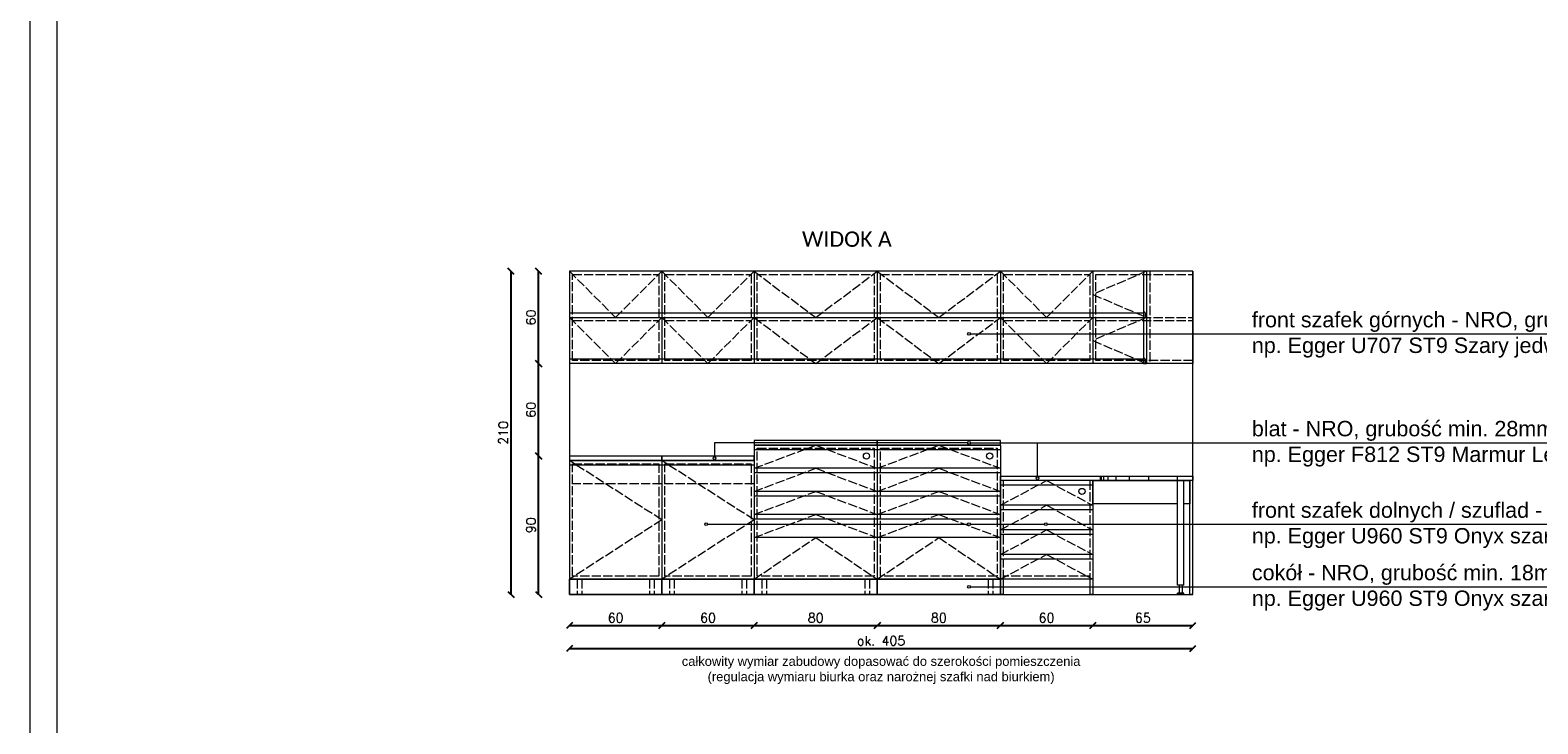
# Model space of a CAD drawing. Header units: centimetres. Extents: x 695802 to 711011, y 25963 to 44188.
# Tile 85 of 157: x 708041 to 709020, y 35261 to 35711. Entities that reach past the tile are written whole.
import ezdxf

# ---------------------------------------------------------------- set-up
doc = ezdxf.new("R2010")
doc.units = ezdxf.units.CM
doc.linetypes.add('ACAD_ISO02W100', pattern=[15, 12, -3])
doc.layers.get('0').update_dxf_attribs({"lineweight": 9})
doc.layers.get('Defpoints').update_dxf_attribs({"lineweight": 9})
doc.layers.add('Obrys powierzchni', color=50, linetype='Continuous', lineweight=9, plot=False)
for name, color, linetype, lineweight in [('S3_meble ruchome', 253, 'Continuous', 9), ('S3_wymiary', 4, 'Continuous', 0), ('S3_zabudowa kuchenna', 3, 'Continuous', 5), ('Wymiary', 85, 'Continuous', 9)]:
    doc.layers.add(name, color=color, linetype=linetype, lineweight=lineweight)
doc.styles.get("Standard").update_dxf_attribs({"font": 'romans.shx'})
doc.dimstyles.new('Copy of ADD-100', dxfattribs={"dimscale": 2, "dimtxt": 3, "dimasz": 2, "dimexe": 0.2, "dimexo": 0.1, "dimgap": 1, "dimtad": 1, "dimdec": 0, "dimdsep": 46, "dimtxsty": 'Standard', "dimblk": 'OBLIQUE', "dimblk1": 'ARCHTICK', "dimblk2": 'ARCHTICK', "dimcen": 0.1, "dimse1": 1, "dimse2": 1, "dimadec": 0, "dimazin": 0, "dimtfac": 1, "dimtdec": 0, "dimtofl": 0, "dimtmove": 0, "dimatfit": 3, "dimldrblk": 'OBLIQUE', "dimfxl": 0.2, "dimtolj": 1, "dimtzin": 0, "dimarcsym": 0})

# ---------------------------------------------------------------- blocks, each defined once
blk = doc.blocks.new('_Oblique')
at = {"color": 0, "linetype": 'ByBlock', "lineweight": -2}
blk.add_line((-0.5, -0.5), (0.5, 0.5), dxfattribs=at)
blk = doc.blocks.new('*D189')
at = {"layer": 'Defpoints', "color": 0, "lineweight": -3, "ltscale": 1.6}
for p in [(708390.93, 35554.71), (708352.94, 35344.71), (708390.93, 35344.71)]:
    blk.add_point(p, dxfattribs=at)
at = {"layer": 'S3_wymiary', "color": 0, "lineweight": -2, "ltscale": 1.6}
blk.add_line((708352.94, 35554.71), (708352.94, 35344.71), dxfattribs=at)
at = {"layer": 'S3_wymiary', "color": 0, "lineweight": -2, "ltscale": 1.6, "xscale": 4, "yscale": 4, "zscale": 4}
for p, rotation in [((708352.94, 35554.71), 90), ((708352.94, 35344.71), 270)]:
    blk.add_blockref('_Oblique', p, dxfattribs=dict(at, rotation=rotation))
at = {"layer": 'S3_wymiary', "color": 0, "ltscale": 1.6, "insert": (708347.94, 35449.71), "char_height": 6, "attachment_point": 5, "rotation": 90}
blk.add_mtext('\\A1;210', dxfattribs=at)
blk = doc.blocks.new('_ArchTick')
at = {"layer": 'Wymiary', "color": 0, "const_width": 0.15}
blk.add_lwpolyline([(-0.5, -0.5), (0.5, 0.5)], dxfattribs=at)
blk = doc.blocks.new('*D190')
at = {"layer": 'Defpoints', "color": 0, "lineweight": -3, "ltscale": 1.6}
for p in [(708370.93, 35434.71), (708390.93, 35434.71), (708390.93, 35344.71)]:
    blk.add_point(p, dxfattribs=at)
at = {"layer": 'S3_wymiary', "color": 0, "lineweight": -2, "ltscale": 1.6}
blk.add_line((708370.93, 35344.71), (708370.93, 35434.71), dxfattribs=at)
at = {"layer": 'S3_wymiary', "color": 0, "lineweight": -2, "ltscale": 1.6, "xscale": 4, "yscale": 4, "zscale": 4}
for p, rotation in [((708370.93, 35434.71), 90), ((708370.93, 35344.71), 270)]:
    blk.add_blockref('_Oblique', p, dxfattribs=dict(at, rotation=rotation))
at = {"layer": 'S3_wymiary', "color": 0, "ltscale": 1.6, "insert": (708365.93, 35389.71), "char_height": 6, "attachment_point": 5, "rotation": 90}
blk.add_mtext('\\A1;90', dxfattribs=at)
blk = doc.blocks.new('*D191')
at = {"layer": 'Defpoints', "color": 0, "lineweight": -3, "ltscale": 1.6}
for p in [(708370.93, 35494.71), (708390.93, 35494.71), (708390.93, 35434.71)]:
    blk.add_point(p, dxfattribs=at)
at = {"layer": 'S3_wymiary', "color": 0, "lineweight": -2, "ltscale": 1.6}
blk.add_line((708370.93, 35434.71), (708370.93, 35494.71), dxfattribs=at)
at = {"layer": 'S3_wymiary', "color": 0, "lineweight": -2, "ltscale": 1.6, "xscale": 4, "yscale": 4, "zscale": 4}
for p, rotation in [((708370.93, 35494.71), 90), ((708370.93, 35434.71), 270)]:
    blk.add_blockref('_Oblique', p, dxfattribs=dict(at, rotation=rotation))
at = {"layer": 'S3_wymiary', "color": 0, "ltscale": 1.6, "insert": (708365.93, 35464.71), "char_height": 6, "attachment_point": 5, "rotation": 90}
blk.add_mtext('\\A1;60', dxfattribs=at)
blk = doc.blocks.new('*D192')
at = {"layer": 'Defpoints', "color": 0, "lineweight": -3, "ltscale": 1.6}
for p in [(708370.93, 35554.71), (708390.93, 35554.71), (708390.93, 35494.71)]:
    blk.add_point(p, dxfattribs=at)
at = {"layer": 'S3_wymiary', "color": 0, "lineweight": -2, "ltscale": 1.6}
blk.add_line((708370.93, 35494.71), (708370.93, 35554.71), dxfattribs=at)
at = {"layer": 'S3_wymiary', "color": 0, "lineweight": -2, "ltscale": 1.6, "xscale": 4, "yscale": 4, "zscale": 4}
for p, rotation in [((708370.93, 35554.71), 90), ((708370.93, 35494.71), 270)]:
    blk.add_blockref('_Oblique', p, dxfattribs=dict(at, rotation=rotation))
at = {"layer": 'S3_wymiary', "color": 0, "ltscale": 1.6, "insert": (708365.93, 35524.71), "char_height": 6, "attachment_point": 5, "rotation": 90}
blk.add_mtext('\\A1;60', dxfattribs=at)
blk = doc.blocks.new('*D253')
at = {"layer": 'Defpoints', "color": 0, "lineweight": -3, "ltscale": 1.6}
for p in [(708390.93, 35404.5), (708450.93, 35404.5), (708450.93, 35324.6)]:
    blk.add_point(p, dxfattribs=at)
at = {"layer": 'S3_wymiary', "color": 0, "lineweight": -2, "ltscale": 1.6}
blk.add_line((708390.93, 35324.6), (708450.93, 35324.6), dxfattribs=at)
at = {"layer": 'S3_wymiary', "color": 0, "lineweight": -2, "ltscale": 1.6, "xscale": 4, "yscale": 4, "zscale": 4, "rotation": 180}
blk.add_blockref('_Oblique', (708390.93, 35324.6), dxfattribs=at)
at = {"layer": 'S3_wymiary', "color": 0, "lineweight": -2, "ltscale": 1.6, "xscale": 4, "yscale": 4, "zscale": 4}
blk.add_blockref('_Oblique', (708450.93, 35324.6), dxfattribs=at)
at = {"layer": 'S3_wymiary', "color": 0, "ltscale": 1.6, "insert": (708420.93, 35329.6), "char_height": 6, "attachment_point": 5}
blk.add_mtext('\\A1;60', dxfattribs=at)
blk = doc.blocks.new('*D254')
at = {"layer": 'Defpoints', "color": 0, "lineweight": -3, "ltscale": 1.6}
for p in [(708450.93, 35404.5), (708510.93, 35344.5), (708510.93, 35324.6)]:
    blk.add_point(p, dxfattribs=at)
at = {"layer": 'S3_wymiary', "color": 0, "lineweight": -2, "ltscale": 1.6}
blk.add_line((708450.93, 35324.6), (708510.93, 35324.6), dxfattribs=at)
at = {"layer": 'S3_wymiary', "color": 0, "lineweight": -2, "ltscale": 1.6, "xscale": 4, "yscale": 4, "zscale": 4, "rotation": 180}
blk.add_blockref('_Oblique', (708450.93, 35324.6), dxfattribs=at)
at = {"layer": 'S3_wymiary', "color": 0, "lineweight": -2, "ltscale": 1.6, "xscale": 4, "yscale": 4, "zscale": 4}
blk.add_blockref('_Oblique', (708510.93, 35324.6), dxfattribs=at)
at = {"layer": 'S3_wymiary', "color": 0, "ltscale": 1.6, "insert": (708480.93, 35329.6), "char_height": 6, "attachment_point": 5}
blk.add_mtext('\\A1;60', dxfattribs=at)
blk = doc.blocks.new('*D255')
at = {"layer": 'Defpoints', "color": 0, "lineweight": -3, "ltscale": 1.6}
for p in [(708510.93, 35344.5), (708590.93, 35344.5), (708590.93, 35324.6)]:
    blk.add_point(p, dxfattribs=at)
at = {"layer": 'S3_wymiary', "color": 0, "lineweight": -2, "ltscale": 1.6}
blk.add_line((708510.93, 35324.6), (708590.93, 35324.6), dxfattribs=at)
at = {"layer": 'S3_wymiary', "color": 0, "lineweight": -2, "ltscale": 1.6, "xscale": 4, "yscale": 4, "zscale": 4, "rotation": 180}
blk.add_blockref('_Oblique', (708510.93, 35324.6), dxfattribs=at)
at = {"layer": 'S3_wymiary', "color": 0, "lineweight": -2, "ltscale": 1.6, "xscale": 4, "yscale": 4, "zscale": 4}
blk.add_blockref('_Oblique', (708590.93, 35324.6), dxfattribs=at)
at = {"layer": 'S3_wymiary', "color": 0, "ltscale": 1.6, "insert": (708550.93, 35329.6), "char_height": 6, "attachment_point": 5}
blk.add_mtext('\\A1;80', dxfattribs=at)
blk = doc.blocks.new('*D256')
at = {"layer": 'Defpoints', "color": 0, "lineweight": -3, "ltscale": 1.6}
for p in [(708590.93, 35344.5), (708670.93, 35344.5), (708670.93, 35324.6)]:
    blk.add_point(p, dxfattribs=at)
at = {"layer": 'S3_wymiary', "color": 0, "lineweight": -2, "ltscale": 1.6}
blk.add_line((708590.93, 35324.6), (708670.93, 35324.6), dxfattribs=at)
at = {"layer": 'S3_wymiary', "color": 0, "lineweight": -2, "ltscale": 1.6, "xscale": 4, "yscale": 4, "zscale": 4, "rotation": 180}
blk.add_blockref('_Oblique', (708590.93, 35324.6), dxfattribs=at)
at = {"layer": 'S3_wymiary', "color": 0, "lineweight": -2, "ltscale": 1.6, "xscale": 4, "yscale": 4, "zscale": 4}
blk.add_blockref('_Oblique', (708670.93, 35324.6), dxfattribs=at)
at = {"layer": 'S3_wymiary', "color": 0, "ltscale": 1.6, "insert": (708630.93, 35329.6), "char_height": 6, "attachment_point": 5}
blk.add_mtext('\\A1;80', dxfattribs=at)
blk = doc.blocks.new('*D257')
at = {"layer": 'Defpoints', "color": 0, "lineweight": -3, "ltscale": 1.6}
for p in [(708670.93, 35344.5), (708730.93, 35344.5), (708730.93, 35324.6)]:
    blk.add_point(p, dxfattribs=at)
at = {"layer": 'S3_wymiary', "color": 0, "lineweight": -2, "ltscale": 1.6}
blk.add_line((708670.93, 35324.6), (708730.93, 35324.6), dxfattribs=at)
at = {"layer": 'S3_wymiary', "color": 0, "lineweight": -2, "ltscale": 1.6, "xscale": 4, "yscale": 4, "zscale": 4, "rotation": 180}
blk.add_blockref('_Oblique', (708670.93, 35324.6), dxfattribs=at)
at = {"layer": 'S3_wymiary', "color": 0, "lineweight": -2, "ltscale": 1.6, "xscale": 4, "yscale": 4, "zscale": 4}
blk.add_blockref('_Oblique', (708730.93, 35324.6), dxfattribs=at)
at = {"layer": 'S3_wymiary', "color": 0, "ltscale": 1.6, "insert": (708700.93, 35329.6), "char_height": 6, "attachment_point": 5}
blk.add_mtext('\\A1;60', dxfattribs=at)
blk = doc.blocks.new('*D258')
at = {"layer": 'Defpoints', "color": 0, "lineweight": -3, "ltscale": 1.6}
for p in [(708730.93, 35344.5), (708795.93, 35344.5), (708795.93, 35324.6)]:
    blk.add_point(p, dxfattribs=at)
at = {"layer": 'S3_wymiary', "color": 0, "lineweight": -2, "ltscale": 1.6}
blk.add_line((708730.93, 35324.6), (708795.93, 35324.6), dxfattribs=at)
at = {"layer": 'S3_wymiary', "color": 0, "lineweight": -2, "ltscale": 1.6, "xscale": 4, "yscale": 4, "zscale": 4, "rotation": 180}
blk.add_blockref('_Oblique', (708730.93, 35324.6), dxfattribs=at)
at = {"layer": 'S3_wymiary', "color": 0, "lineweight": -2, "ltscale": 1.6, "xscale": 4, "yscale": 4, "zscale": 4}
blk.add_blockref('_Oblique', (708795.93, 35324.6), dxfattribs=at)
at = {"layer": 'S3_wymiary', "color": 0, "ltscale": 1.6, "insert": (708763.43, 35329.6), "char_height": 6, "attachment_point": 5}
blk.add_mtext('\\A1;65', dxfattribs=at)
blk = doc.blocks.new('*D329')
at = {"layer": 'Defpoints', "color": 0, "lineweight": -3, "ltscale": 1.6}
for p in [(708390.93, 35344.71), (708795.93, 35344.71), (708795.93, 35309.71)]:
    blk.add_point(p, dxfattribs=at)
at = {"layer": 'S3_wymiary', "color": 0, "lineweight": -2, "ltscale": 1.6}
blk.add_line((708390.93, 35309.71), (708795.93, 35309.71), dxfattribs=at)
at = {"layer": 'S3_wymiary', "color": 0, "lineweight": -2, "ltscale": 1.6, "xscale": 4, "yscale": 4, "zscale": 4, "rotation": 180}
blk.add_blockref('_Oblique', (708390.93, 35309.71), dxfattribs=at)
at = {"layer": 'S3_wymiary', "color": 0, "lineweight": -2, "ltscale": 1.6, "xscale": 4, "yscale": 4, "zscale": 4}
blk.add_blockref('_Oblique', (708795.93, 35309.71), dxfattribs=at)
at = {"layer": 'S3_wymiary', "color": 0, "ltscale": 1.6, "insert": (708593.43, 35314.71), "char_height": 6, "attachment_point": 5}
blk.add_mtext('\\A1;ok. 405', dxfattribs=at)

msp = doc.modelspace()

# ---------------------------------------------------------------- linework, layer by layer
at = {"layer": 'Obrys powierzchni', "ltscale": 1.6}
for points in [[(708040.56, 34296.35), (708040.56, 36396.35), (711010.56, 36396.35), (711010.56, 34296.35)], [(708058.06, 34313.85), (708058.06, 36378.85), (710993.06, 36378.85), (710993.06, 34313.85)]]:
    msp.add_lwpolyline(points, close=True, dxfattribs=at)
at = {"layer": 'S3_meble ruchome', "ltscale": 1.6}
for p, q in [((708450.93, 35554.71), (708390.93, 35554.71)), ((708390.93, 35554.71), (708390.93, 35494.71)), ((708450.93, 35554.71), (708450.93, 35494.71)), ((708510.93, 35554.71), (708450.93, 35554.71)), ((708450.93, 35554.71), (708450.93, 35494.71)), ((708510.93, 35554.71), (708510.93, 35494.71)), ((708590.93, 35554.71), (708510.93, 35554.71)), ((708510.93, 35554.71), (708510.93, 35494.71)), ((708590.93, 35554.71), (708590.93, 35494.71)), ((708670.93, 35554.71), (708590.93, 35554.71)), ((708590.93, 35554.71), (708590.93, 35494.71)), ((708670.93, 35554.71), (708670.93, 35494.71)), ((708730.93, 35554.71), (708670.93, 35554.71)), ((708670.93, 35554.71), (708670.93, 35494.71)), ((708730.93, 35554.71), (708730.93, 35494.71)), ((708765.93, 35554.71), (708730.93, 35554.71)), ((708730.93, 35554.71), (708730.93, 35494.71)), ((708763.93, 35554.71), (708763.93, 35494.71)), ((708765.93, 35554.71), (708765.93, 35494.71)), ((708795.93, 35554.71), (708765.93, 35554.71)), ((708765.93, 35554.71), (708765.93, 35494.71)), ((708795.93, 35554.71), (708795.93, 35494.71)), ((708390.93, 35527.71), (708450.93, 35527.71)), ((708390.93, 35524.71), (708450.93, 35524.71)), ((708450.93, 35527.71), (708510.93, 35527.71)), ((708450.93, 35524.71), (708510.93, 35524.71)), ((708510.93, 35527.71), (708590.93, 35527.71)), ((708510.93, 35524.71), (708590.93, 35524.71)), ((708590.93, 35527.71), (708670.93, 35527.71)), ((708590.93, 35524.71), (708670.93, 35524.71)), ((708670.93, 35527.71), (708730.93, 35527.71)), ((708670.93, 35524.71), (708730.93, 35524.71)), ((708730.93, 35527.71), (708763.93, 35527.71)), ((708730.93, 35524.71), (708765.93, 35524.71)), ((708763.93, 35524.71), (708765.93, 35524.71)), ((708764.93, 35527.71), (708764.93, 35524.71)), ((708450.93, 35497.71), (708390.93, 35497.71)), ((708450.93, 35494.71), (708390.93, 35494.71)), ((708510.93, 35497.71), (708450.93, 35497.71)), ((708510.93, 35494.71), (708450.93, 35494.71)), ((708590.93, 35497.71), (708510.93, 35497.71)), ((708590.93, 35494.71), (708510.93, 35494.71)), ((708670.93, 35497.71), (708590.93, 35497.71)), ((708670.93, 35494.71), (708590.93, 35494.71)), ((708730.93, 35497.71), (708670.93, 35497.71)), ((708730.93, 35494.71), (708670.93, 35494.71)), ((708763.93, 35497.71), (708730.93, 35497.71)), ((708765.93, 35494.71), (708730.93, 35494.71)), ((708763.93, 35494.71), (708765.93, 35494.71)), ((708764.93, 35497.71), (708764.93, 35494.71)), ((708795.93, 35494.71), (708765.93, 35494.71)), ((708590.93, 35441.71), (708510.93, 35441.71)), ((708510.93, 35441.71), (708510.93, 35354.71)), ((708590.93, 35441.71), (708590.93, 35354.71)), ((708670.93, 35441.71), (708590.93, 35441.71)), ((708590.93, 35441.71), (708590.93, 35354.71)), ((708670.93, 35441.71), (708670.93, 35354.71)), ((708450.93, 35431.71), (708390.93, 35431.71)), ((708390.93, 35431.71), (708390.93, 35354.71)), ((708450.93, 35431.71), (708450.93, 35354.71)), ((708510.93, 35431.71), (708450.93, 35431.71)), ((708450.93, 35431.71), (708450.93, 35354.71)), ((708590.93, 35438.71), (708510.93, 35438.71)), ((708510.93, 35431.71), (708510.93, 35354.71)), ((708670.93, 35438.71), (708590.93, 35438.71)), ((708450.93, 35428.71), (708390.93, 35428.71)), ((708510.93, 35428.71), (708450.93, 35428.71)), ((708590.93, 35426.71), (708510.93, 35426.71)), ((708590.93, 35423.71), (708510.93, 35423.71)), ((708670.93, 35426.71), (708590.93, 35426.71)), ((708670.93, 35423.71), (708590.93, 35423.71)), ((708670.93, 35421.71), (708795.93, 35421.71)), ((708670.93, 35418.71), (708670.93, 35421.71)), ((708735.93, 35418.71), (708735.93, 35421.71)), ((708736.58, 35418.71), (708736.58, 35421.71)), ((708738.09, 35418.71), (708738.09, 35421.71)), ((708740.89, 35418.71), (708740.89, 35421.71)), ((708746.07, 35418.71), (708746.07, 35421.71)), ((708754.84, 35418.71), (708754.84, 35421.71)), ((708767.35, 35418.71), (708767.35, 35421.71)), ((708785.93, 35418.71), (708785.93, 35421.71)), ((708795.93, 35421.71), (708795.93, 35418.71)), ((708590.93, 35411.71), (708510.93, 35411.71)), ((708670.93, 35411.71), (708590.93, 35411.71)), ((708795.93, 35418.71), (708670.93, 35418.71)), ((708670.93, 35344.71), (708670.93, 35418.71)), ((708730.93, 35415.71), (708670.93, 35415.71)), ((708730.93, 35418.71), (708730.93, 35344.71)), ((708786.09, 35350.71), (708786.09, 35418.71)), ((708790.09, 35350.71), (708790.09, 35418.71)), ((708793.93, 35344.71), (708793.93, 35418.71)), ((708795.93, 35344.71), (708795.93, 35418.71)), ((708590.93, 35408.71), (708510.93, 35408.71)), ((708670.93, 35408.71), (708590.93, 35408.71)), ((708730.93, 35402.71), (708670.93, 35402.71)), ((708590.93, 35396.71), (708510.93, 35396.71)), ((708590.93, 35393.71), (708510.93, 35393.71)), ((708670.93, 35396.71), (708590.93, 35396.71)), ((708670.93, 35393.71), (708590.93, 35393.71)), ((708730.93, 35399.71), (708670.93, 35399.71)), ((708590.93, 35381.71), (708510.93, 35381.71)), ((708590.93, 35381.71), (708510.93, 35381.71)), ((708670.93, 35381.71), (708590.93, 35381.71)), ((708670.93, 35381.71), (708590.93, 35381.71)), ((708730.93, 35386.71), (708670.93, 35386.71)), ((708730.93, 35383.71), (708670.93, 35383.71)), ((708730.93, 35370.71), (708670.93, 35370.71)), ((708730.93, 35367.71), (708670.93, 35367.71)), ((708450.93, 35354.71), (708390.93, 35354.71)), ((708510.93, 35354.71), (708450.93, 35354.71)), ((708590.93, 35354.71), (708510.93, 35354.71)), ((708670.93, 35354.71), (708590.93, 35354.71)), ((708730.93, 35354.71), (708670.93, 35354.71)), ((708672.93, 35344.71), (708672.93, 35354.71)), ((708728.93, 35354.71), (708728.93, 35344.71)), ((708398.93, 35344.71), (708395.93, 35344.71)), ((708445.93, 35344.71), (708442.93, 35344.71)), ((708458.93, 35344.71), (708455.93, 35344.71)), ((708505.93, 35344.71), (708502.93, 35344.71)), ((708518.93, 35344.71), (708515.93, 35344.71)), ((708585.93, 35344.71), (708582.93, 35344.71)), ((708665.93, 35344.71), (708662.93, 35344.71)), ((708672.93, 35344.71), (708670.93, 35344.71)), ((708730.93, 35344.71), (708728.93, 35344.71)), ((708790.09, 35350.71), (708786.09, 35350.71)), ((708786.09, 35344.71), (708786.09, 35345.71)), ((708790.09, 35345.71), (708786.09, 35345.71)), ((708790.09, 35344.71), (708786.09, 35344.71)), ((708787.09, 35350.71), (708787.09, 35345.71)), ((708789.09, 35350.71), (708789.09, 35345.71)), ((708790.09, 35344.71), (708790.09, 35345.71)), ((708795.93, 35344.71), (708793.93, 35344.71))]:
    msp.add_line(p, q, dxfattribs=at)
for points in [[(708510.93, 35441.71), (708590.93, 35441.71), (708590.93, 35444.71), (708510.93, 35444.71)], [(708590.93, 35441.71), (708670.93, 35441.71), (708670.93, 35444.71), (708590.93, 35444.71)], [(708390.93, 35431.71), (708450.93, 35431.71), (708450.93, 35434.71), (708390.93, 35434.71)], [(708450.93, 35431.71), (708510.93, 35431.71), (708510.93, 35434.71), (708450.93, 35434.71)], [(708390.93, 35354.71), (708450.93, 35354.71), (708450.93, 35344.71), (708390.93, 35344.71)], [(708450.93, 35354.71), (708510.93, 35354.71), (708510.93, 35344.71), (708450.93, 35344.71)], [(708510.93, 35354.71), (708590.93, 35354.71), (708590.93, 35344.71), (708510.93, 35344.71)], [(708590.93, 35354.71), (708670.93, 35354.71), (708670.93, 35344.71), (708590.93, 35344.71)]]:
    msp.add_lwpolyline(points, close=True, dxfattribs=at)
at = {"layer": 'S3_meble ruchome', "ltscale": 1.6, "flags": 128}
msp.add_lwpolyline([(708786.09, 35403.71), (708730.96, 35403.71), (708730.93, 35418.71), (708793.93, 35418.71), (708793.96, 35403.71), (708790.09, 35403.71)], dxfattribs=at)
at = {"layer": 'S3_meble ruchome', "ltscale": 1.6}
for centre in [(708583.93, 35434.71), (708663.93, 35434.71), (708723.94, 35411.71)]:
    msp.add_circle(centre, 2, dxfattribs=at)
for centre in [(708764.43, 35527.71), (708764.43, 35497.71)]:
    msp.add_arc(centre, 0.5, 0, 180, dxfattribs=at)
at = {"layer": 'S3_wymiary', "linetype": 'ACAD_ISO02W100', "ltscale": 0.5}
for p, q in [((708765.93, 35554.71), (708730.93, 35539.71)), ((708767.93, 35554.71), (708767.93, 35494.71)), ((708730.93, 35539.71), (708765.93, 35524.71)), ((708392.93, 35524.71), (708448.93, 35524.71)), ((708392.93, 35522.71), (708448.93, 35522.71)), ((708452.93, 35524.71), (708508.93, 35524.71)), ((708452.93, 35522.71), (708508.93, 35522.71)), ((708512.93, 35524.71), (708588.93, 35524.71)), ((708512.93, 35522.71), (708588.93, 35522.71)), ((708592.93, 35524.71), (708668.93, 35524.71)), ((708592.93, 35522.71), (708668.93, 35522.71)), ((708672.93, 35524.71), (708728.93, 35524.71)), ((708672.93, 35522.71), (708728.93, 35522.71)), ((708765.93, 35524.71), (708730.93, 35509.71)), ((708732.93, 35524.71), (708795.93, 35524.71)), ((708732.93, 35522.71), (708795.93, 35522.71)), ((708730.93, 35509.71), (708765.93, 35494.71)), ((708450.93, 35393.21), (708390.93, 35431.71)), ((708510.93, 35393.21), (708450.93, 35431.71)), ((708450.93, 35416.71), (708390.93, 35416.71)), ((708510.93, 35416.71), (708450.93, 35416.71)), ((708670.93, 35402.71), (708700.93, 35418.71)), ((708672.93, 35354.71), (708672.93, 35418.71)), ((708700.93, 35418.71), (708730.93, 35402.71)), ((708728.93, 35418.71), (708728.93, 35354.71)), ((708670.93, 35386.71), (708700.93, 35402.71)), ((708700.93, 35402.71), (708730.93, 35386.71)), ((708450.93, 35393.21), (708390.93, 35354.71)), ((708510.93, 35393.21), (708450.93, 35354.71)), ((708670.93, 35370.71), (708700.93, 35386.71)), ((708700.93, 35386.71), (708730.93, 35370.71)), ((708670.93, 35354.71), (708700.93, 35370.71)), ((708700.93, 35370.71), (708730.93, 35354.71)), ((708395.93, 35354.71), (708395.93, 35344.71)), ((708398.93, 35354.71), (708398.93, 35344.71)), ((708442.93, 35354.71), (708442.93, 35344.71)), ((708445.93, 35354.71), (708445.93, 35344.71)), ((708455.93, 35354.71), (708455.93, 35344.71)), ((708458.93, 35354.71), (708458.93, 35344.71)), ((708502.93, 35354.71), (708502.93, 35344.71)), ((708505.93, 35354.71), (708505.93, 35344.71)), ((708515.93, 35354.71), (708515.93, 35344.71)), ((708518.93, 35354.71), (708518.93, 35344.71)), ((708582.93, 35354.71), (708582.93, 35344.71)), ((708585.93, 35354.71), (708585.93, 35344.71)), ((708662.93, 35354.71), (708662.93, 35344.71)), ((708665.93, 35354.71), (708665.93, 35344.71)), ((708728.93, 35356.71), (708672.93, 35356.71))]:
    msp.add_line(p, q, dxfattribs=at)
at = {"layer": 'S3_wymiary', "ltscale": 1.6}
for p, q in [((708651.42, 35514.08), (709427.24, 35514.08)), ((708649.65, 35443.29), (708485.12, 35443.29)), ((708485.12, 35443.29), (708485.12, 35434.19)), ((708651.42, 35443.29), (709383.16, 35443.29)), ((708695, 35421.18), (708695, 35443.29)), ((708480.73, 35390.36), (708649.65, 35390.36)), ((708651.42, 35390.36), (708699.55, 35390.36)), ((708701.32, 35390.36), (709397.41, 35390.36)), ((708651.42, 35349.78), (709154.37, 35349.78))]:
    msp.add_line(p, q, dxfattribs=at)
at = {"layer": 'S3_wymiary', "linetype": 'ACAD_ISO02W100', "ltscale": 0.5}
for points in [[(708390.93, 35554.71), (708420.93, 35524.71), (708450.93, 35554.71)], [(708450.93, 35554.71), (708480.93, 35524.71), (708510.93, 35554.71)], [(708510.93, 35554.71), (708550.93, 35524.71), (708590.93, 35554.71)], [(708590.93, 35554.71), (708630.93, 35524.71), (708670.93, 35554.71)], [(708670.93, 35554.71), (708700.93, 35524.71), (708730.93, 35554.71)], [(708795.93, 35496.71), (708732.93, 35496.71), (708732.93, 35552.71), (708795.93, 35552.71)], [(708390.93, 35524.71), (708420.93, 35494.71), (708450.93, 35524.71)], [(708450.93, 35524.71), (708480.93, 35494.71), (708510.93, 35524.71)], [(708510.93, 35524.71), (708550.93, 35494.71), (708590.93, 35524.71)], [(708590.93, 35524.71), (708630.93, 35494.71), (708670.93, 35524.71)], [(708670.93, 35524.71), (708700.93, 35494.71), (708730.93, 35524.71)], [(708510.93, 35426.71), (708550.93, 35441.71), (708590.93, 35426.71)], [(708590.93, 35426.71), (708630.93, 35441.71), (708670.93, 35426.71)], [(708510.93, 35411.71), (708550.93, 35426.71), (708590.93, 35411.71)], [(708590.93, 35411.71), (708630.93, 35426.71), (708670.93, 35411.71)], [(708510.93, 35396.71), (708550.93, 35411.71), (708590.93, 35396.71)], [(708590.93, 35396.71), (708630.93, 35411.71), (708670.93, 35396.71)], [(708510.93, 35381.71), (708550.93, 35396.71), (708590.93, 35381.71)], [(708590.93, 35381.71), (708630.93, 35396.71), (708670.93, 35381.71)], [(708510.93, 35354.71), (708550.93, 35381.71), (708590.93, 35354.71)], [(708590.93, 35354.71), (708630.93, 35381.71), (708670.93, 35354.71)]]:
    msp.add_lwpolyline(points, dxfattribs=at)
at = {"layer": 'S3_wymiary', "ltscale": 1.6}
msp.add_lwpolyline([(708390.93, 35554.71), (708390.93, 35344.71), (708795.93, 35344.71), (708795.93, 35554.71)], dxfattribs=at)
at = {"layer": 'S3_wymiary', "linetype": 'ACAD_ISO02W100', "ltscale": 0.5}
for points in [[(708392.93, 35552.71), (708448.93, 35552.71), (708448.93, 35496.71), (708392.93, 35496.71)], [(708452.93, 35552.71), (708508.93, 35552.71), (708508.93, 35496.71), (708452.93, 35496.71)], [(708512.93, 35552.71), (708588.93, 35552.71), (708588.93, 35496.71), (708512.93, 35496.71)], [(708592.93, 35552.71), (708668.93, 35552.71), (708668.93, 35496.71), (708592.93, 35496.71)], [(708672.93, 35552.71), (708728.93, 35552.71), (708728.93, 35496.71), (708672.93, 35496.71)], [(708512.93, 35439.71), (708588.93, 35439.71), (708588.93, 35356.71), (708512.93, 35356.71)], [(708592.93, 35439.71), (708668.93, 35439.71), (708668.93, 35356.71), (708592.93, 35356.71)], [(708392.93, 35429.71), (708448.93, 35429.71), (708448.93, 35356.71), (708392.93, 35356.71)], [(708452.93, 35429.71), (708508.93, 35429.71), (708508.93, 35356.71), (708452.93, 35356.71)]]:
    msp.add_lwpolyline(points, close=True, dxfattribs=at)
at = {"layer": 'S3_wymiary', "ltscale": 1.6}
for centre in [(708650.54, 35514.08), (708650.54, 35443.29), (708485.12, 35433.3), (708695, 35420.3), (708479.84, 35390.36), (708650.54, 35390.36), (708700.43, 35390.36), (708650.54, 35349.78)]:
    msp.add_circle(centre, 0.886, dxfattribs=at)

# ---------------------------------------------------------------- texts
at = {"layer": 'S3_wymiary', "ltscale": 1.6, "insert": (708593.43, 35295.49), "char_height": 6, "width": 275.7693, "attachment_point": 5}
msp.add_mtext('{\\A1;\\fArial|b0|i0|c238|p34;całkowity wymiar zabudowy dopasować do szerokości pomieszczenia\\P(regulacja wymiaru biurka oraz narożnej szafki nad biurkiem)}', dxfattribs=at)
at = {"layer": 'S3_zabudowa kuchenna', "ltscale": 1.6, "char_height": 10, "attachment_point": 1}
for s, insert, width in [('\\pxql;{\\A1;\\fCalibri Light|b0|i0|c238|p34;WIDOK A}', (708542.04, 35580.59), 115.2991), ('{\\A1;\\fArial|b0|i0|c238|p34;front szafek górnych - NRO, \\A0;grubość min. 18mm, okładzina HPL np. Egger U707 ST9 Szary jedwabisty}', (708834.3, 35528.3), 409.0884), ('{\\A1;\\fArial|b0|i0|c238|p34;blat - NR\\A0;O, grubość min. 28mm, okładzina HPL\\Pnp. Egger F812 ST9 Marmur Levanto biały}', (708834.3, 35457.51), 392.1346), ('{\\A1;\\fArial|b0|i0|c238|p34;front szafek dolnych / szuflad - NRO, \\A0;grubość min. 18mm, okładzina HPL np. Egger U960 ST9 Onyx szary}', (708834.3, 35404.58), 462.6139), ('{\\A1;\\fArial|b0|i0|c238|p34;cokół - N\\A0;RO, grubość min. 18mm, okładzina HPL np. Egger U960 ST9 Onyx szary}', (708834.3, 35364), 322.1061)]:
    msp.add_mtext(s, dxfattribs=dict(at, insert=insert, width=width))

# ---------------------------------------------------------------- dimensions: what is measured, and where the dimension line sits
at = {"layer": 'S3_wymiary', "ltscale": 1.6}
for base, p1, p2, picture, middle in [((708352.94, 35344.71), (708390.93, 35554.71), (708390.93, 35344.71), '*D189', (708347.94, 35449.71)), ((708370.93, 35434.71), (708390.93, 35344.71), (708390.93, 35434.71), '*D190', (708365.93, 35389.71))]:
    dim = msp.add_linear_dim(base=base, p1=p1, p2=p2, angle=90, dimstyle='Copy of ADD-100', dxfattribs=at)
    dim.commit()
    dim.dimension.update_dxf_attribs({"geometry": picture, "text_midpoint": middle})
for base, p1, p2, picture, middle in [((708370.93, 35554.71), (708390.93, 35494.71), (708390.93, 35554.71), '*D192', (708365.93, 35524.71)), ((708370.93, 35494.71), (708390.93, 35434.71), (708390.93, 35494.71), '*D191', (708365.93, 35464.71))]:
    dim = msp.add_linear_dim(base=base, p1=p1, p2=p2, angle=90, dimstyle='Copy of ADD-100', override={"dimtmove": 1}, dxfattribs=at)
    dim.commit()
    dim.dimension.update_dxf_attribs({"geometry": picture, "text_midpoint": middle})
dim = msp.add_linear_dim(base=(708450.93, 35324.6), p1=(708390.93, 35404.5), p2=(708450.93, 35404.5), dimstyle='Copy of ADD-100', dxfattribs=at)
dim.commit()
dim.dimension.update_dxf_attribs({"geometry": '*D253', "text_midpoint": (708420.93, 35329.6)})
for base, p1, p2, picture, middle in [((708510.93, 35324.6), (708450.93, 35404.5), (708510.93, 35344.5), '*D254', (708480.93, 35329.6)), ((708590.93, 35324.6), (708510.93, 35344.5), (708590.93, 35344.5), '*D255', (708550.93, 35329.6)), ((708670.93, 35324.6), (708590.93, 35344.5), (708670.93, 35344.5), '*D256', (708630.93, 35329.6)), ((708730.93, 35324.6), (708670.93, 35344.5), (708730.93, 35344.5), '*D257', (708700.93, 35329.6)), ((708795.93, 35324.6), (708730.93, 35344.5), (708795.93, 35344.5), '*D258', (708763.43, 35329.6))]:
    dim = msp.add_linear_dim(base=base, p1=p1, p2=p2, dimstyle='Copy of ADD-100', override={"dimtmove": 1}, dxfattribs=at)
    dim.commit()
    dim.dimension.update_dxf_attribs({"geometry": picture, "text_midpoint": middle})
dim = msp.add_linear_dim(base=(708795.93, 35309.71), p1=(708390.93, 35344.71), p2=(708795.93, 35344.71), text='ok. <>', dimstyle='Copy of ADD-100', override={"dimtxsty": 'Standard', "dimtolj": 1}, dxfattribs=at)
dim.commit()
dim.dimension.update_dxf_attribs({"geometry": '*D329', "text_midpoint": (708593.43, 35314.71)})

doc.saveas('drawing.dxf')
